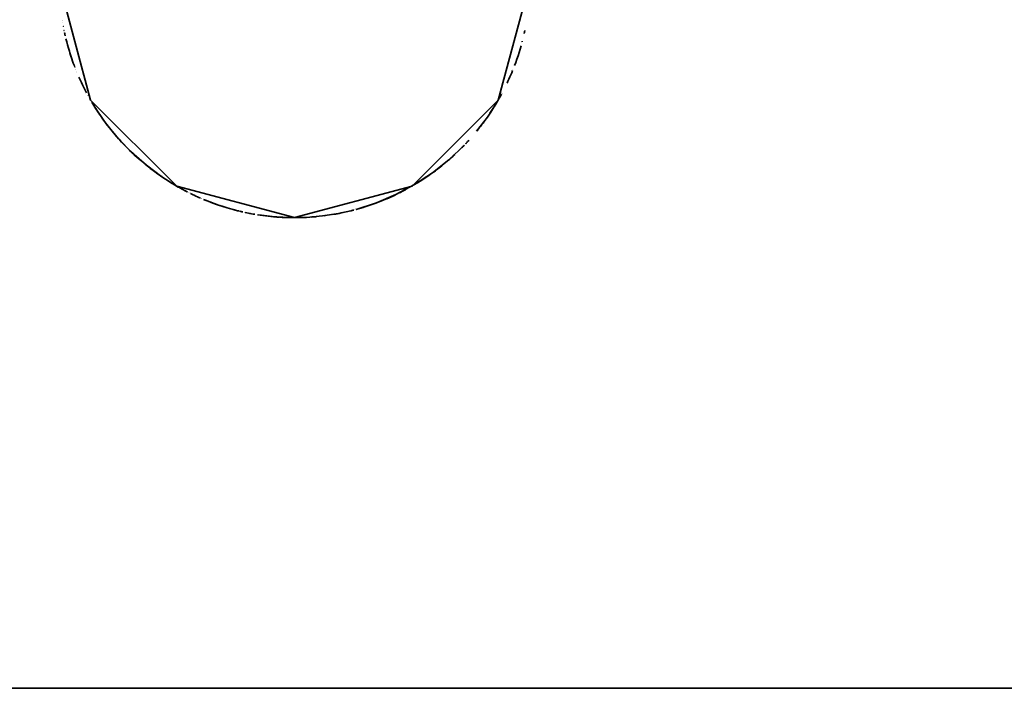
# Model space of a CAD drawing. Header units: millimetres. Extents: x 0 to 420, y 0 to 297.
# Tile 4 of 20: x 129.9 to 132.51, y 170 to 171.78. Entities that reach past the tile are written whole.
import ezdxf

# ---------------------------------------------------------------- set-up
doc = ezdxf.new("R2010")
doc.units = ezdxf.units.MM
doc.layers.add('OUTLINE', color=7, linetype='Continuous', lineweight=35, true_color=0x141414)

msp = doc.modelspace()

# ---------------------------------------------------------------- linework, layer by layer
at = {"layer": 'OUTLINE'}
for points in [[(130, 171.875), (130.0837, 171.5625), (130.3125, 171.3337), (130.625, 171.25), (130.9375, 171.3337), (131.1663, 171.5625), (131.25, 171.875)], [(130.0081, 171.7749), (130.0081, 171.7749), (130.0081, 171.7749), (130.0081, 171.7749), (130.0081, 171.7749), (130.0081, 171.7749), (130.0081, 171.7749)], [(130.0082, 171.774), (130.0082, 171.774), (130.0082, 171.774), (130.0082, 171.774), (130.0082, 171.774), (130.0082, 171.774), (130.0082, 171.774)], [(130.0091, 171.7688), (130.0091, 171.7688), (130.0091, 171.7688), (130.0091, 171.7688), (130.0091, 171.7688), (130.0091, 171.7688), (130.0091, 171.7688)], [(130.0109, 171.759), (130.0109, 171.759), (130.0109, 171.759), (130.0109, 171.759), (130.0109, 171.759), (130.0109, 171.759), (130.0109, 171.759)], [(130.011, 171.7585), (130.011, 171.7585), (130.011, 171.7585), (130.011, 171.7585), (130.011, 171.7584), (130.011, 171.7584), (130.011, 171.7584)], [(130.0111, 171.7578), (130.0111, 171.7578), (130.0111, 171.7578), (130.0111, 171.7578), (130.0111, 171.7578), (130.0111, 171.7578), (130.0111, 171.7578)], [(130.0131, 171.7475), (130.0131, 171.7475), (130.0131, 171.7475), (130.0131, 171.7475), (130.0132, 171.7475), (130.0132, 171.7474), (130.0132, 171.7474)], [(130.0146, 171.7408), (130.0149, 171.7395), (130.0151, 171.7383), (130.0154, 171.737), (130.0157, 171.7358), (130.016, 171.7345), (130.0163, 171.7333)], [(130.0146, 171.7406), (130.0146, 171.7406), (130.0146, 171.7405), (130.0147, 171.7404), (130.0147, 171.7404), (130.0147, 171.7403), (130.0147, 171.7403)], [(130.0147, 171.7402), (130.0147, 171.7402), (130.0147, 171.7402), (130.0147, 171.7402), (130.0147, 171.7402), (130.0147, 171.7402), (130.0147, 171.7402)], [(131.235, 171.739), (131.2353, 171.7404), (131.2356, 171.7418), (131.2359, 171.7432), (131.2362, 171.7446), (131.2365, 171.7459), (131.2368, 171.7473)], [(131.2364, 171.7452), (131.2364, 171.7452), (131.2364, 171.7452), (131.2364, 171.7452), (131.2364, 171.7452), (131.2364, 171.7452), (131.2364, 171.7452)], [(130.0182, 171.7252), (130.0203, 171.7169), (130.0225, 171.7087), (130.0249, 171.7005), (130.0273, 171.6923), (130.0299, 171.6841), (130.0325, 171.676)], [(131.2294, 171.7158), (131.2294, 171.7158), (131.2294, 171.7158), (131.2294, 171.7158), (131.2294, 171.7158), (131.2294, 171.7158), (131.2294, 171.7158)], [(131.2297, 171.7168), (131.2297, 171.717), (131.2297, 171.7171), (131.2298, 171.7173), (131.2298, 171.7175), (131.2299, 171.7176), (131.2299, 171.7178)], [(131.2299, 171.7178), (131.23, 171.718), (131.23, 171.7181), (131.23, 171.7183), (131.2301, 171.7185), (131.2301, 171.7187), (131.2302, 171.7188)], [(130.0278, 171.6907), (130.0278, 171.6907), (130.0278, 171.6907), (130.0278, 171.6907), (130.0278, 171.6907), (130.0278, 171.6907), (130.0278, 171.6907)], [(130.028, 171.69), (130.028, 171.69), (130.028, 171.69), (130.028, 171.69), (130.028, 171.69), (130.028, 171.69), (130.028, 171.69)], [(130.0287, 171.6879), (130.0304, 171.6824), (130.0322, 171.6769), (130.0341, 171.6715), (130.036, 171.666), (130.0379, 171.6606), (130.0399, 171.6552)], [(131.2096, 171.6539), (131.2128, 171.6625), (131.2159, 171.6713), (131.2188, 171.68), (131.2216, 171.6888), (131.2243, 171.6977), (131.2269, 171.7066)], [(130.036, 171.6659), (130.036, 171.6659), (130.036, 171.6659), (130.036, 171.6659), (130.036, 171.6659), (130.036, 171.6659), (130.036, 171.6659)], [(130.0395, 171.6564), (130.0397, 171.6558), (130.0399, 171.6552), (130.0401, 171.6547), (130.0403, 171.6541), (130.0406, 171.6535), (130.0408, 171.653)], [(130.0405, 171.6536), (130.0406, 171.6535), (130.0406, 171.6534), (130.0407, 171.6532), (130.0407, 171.6531), (130.0408, 171.653), (130.0408, 171.6528)], [(130.0408, 171.6529), (130.0408, 171.6529), (130.0408, 171.6529), (130.0408, 171.6529), (130.0408, 171.6529), (130.0408, 171.6529), (130.0408, 171.6529)], [(130.0418, 171.6502), (130.0418, 171.6502), (130.0418, 171.6502), (130.0418, 171.6502), (130.0419, 171.6501), (130.0419, 171.6501), (130.0419, 171.6501)], [(130.0419, 171.6501), (130.0419, 171.6501), (130.0419, 171.6501), (130.0419, 171.6501), (130.0419, 171.6501), (130.0419, 171.6501), (130.0419, 171.6501)], [(130.0441, 171.6444), (130.0441, 171.6444), (130.0441, 171.6444), (130.0441, 171.6444), (130.0441, 171.6444), (130.0441, 171.6444), (130.0441, 171.6444)], [(130.0444, 171.6437), (130.0444, 171.6437), (130.0444, 171.6437), (130.0444, 171.6437), (130.0444, 171.6437), (130.0444, 171.6437), (130.0444, 171.6437)], [(130.047, 171.6372), (130.047, 171.6372), (130.047, 171.6372), (130.047, 171.6372), (130.047, 171.6372), (130.047, 171.6372), (130.047, 171.6372)], [(130.0476, 171.6358), (130.0476, 171.6358), (130.0476, 171.6358), (130.0476, 171.6358), (130.0476, 171.6358), (130.0476, 171.6358), (130.0476, 171.6358)], [(131.1896, 171.6069), (131.1922, 171.6124), (131.1947, 171.618), (131.1972, 171.6236), (131.1996, 171.6292), (131.202, 171.6349), (131.2044, 171.6405)], [(131.2054, 171.6432), (131.2054, 171.6432), (131.2054, 171.6432), (131.2054, 171.6432), (131.2054, 171.6432), (131.2054, 171.6432), (131.2054, 171.6432)], [(130.0529, 171.6233), (130.0561, 171.6163), (130.0593, 171.6093), (130.0626, 171.6024), (130.066, 171.5956), (130.0694, 171.5887), (130.073, 171.5819)], [(131.1978, 171.6249), (131.1978, 171.6249), (131.1978, 171.6249), (131.1978, 171.6249), (131.1978, 171.6249), (131.1978, 171.6249), (131.1978, 171.6249)], [(131.1978, 171.6249), (131.1978, 171.6249), (131.1978, 171.6249), (131.1978, 171.6249), (131.1978, 171.6249), (131.1978, 171.6249), (131.1978, 171.6249)], [(131.1983, 171.6261), (131.1983, 171.6261), (131.1983, 171.6261), (131.1983, 171.6261), (131.1983, 171.6261), (131.1983, 171.6261), (131.1983, 171.6261)], [(130.0764, 171.5755), (130.0765, 171.5754), (130.0765, 171.5753), (130.0766, 171.5752), (130.0767, 171.5751), (130.0767, 171.575), (130.0768, 171.5749)], [(130.0768, 171.5749), (130.0768, 171.5749), (130.0768, 171.5749), (130.0768, 171.5749), (130.0768, 171.5749), (130.0768, 171.5749), (130.0768, 171.5749)], [(130.0771, 171.5743), (130.0771, 171.5743), (130.0771, 171.5743), (130.0771, 171.5743), (130.0771, 171.5743), (130.0771, 171.5743), (130.0771, 171.5743)], [(130.0791, 171.5706), (130.0791, 171.5706), (130.0791, 171.5706), (130.0791, 171.5706), (130.0791, 171.5706), (130.0791, 171.5706), (130.0791, 171.5706)], [(130.0802, 171.5687), (130.0802, 171.5687), (130.0802, 171.5687), (130.0802, 171.5687), (130.0802, 171.5687), (130.0802, 171.5687), (130.0802, 171.5687)], [(130.0834, 171.5631), (130.0834, 171.5631), (130.0834, 171.5631), (130.0834, 171.5631), (130.0834, 171.5631), (130.0834, 171.5631), (130.0834, 171.5631)], [(130.0841, 171.5619), (130.0841, 171.5619), (130.0841, 171.5619), (130.0841, 171.5619), (130.0841, 171.5619), (130.0841, 171.5619), (130.0841, 171.5619)], [(130.0873, 171.5565), (130.0898, 171.5522), (130.0923, 171.548), (130.0949, 171.5438), (130.0976, 171.5397), (130.1002, 171.5355), (130.1029, 171.5314)], [(130.0873, 171.5564), (130.0873, 171.5564), (130.0873, 171.5564), (130.0873, 171.5564), (130.0873, 171.5564), (130.0873, 171.5564), (130.0873, 171.5564)], [(131.1088, 171.4794), (131.1187, 171.4917), (131.1283, 171.5044), (131.1375, 171.5172), (131.1464, 171.5304), (131.155, 171.5437), (131.1632, 171.5572)], [(131.1444, 171.5273), (131.1495, 171.5352), (131.1546, 171.5431), (131.1595, 171.5511), (131.1644, 171.5592), (131.1691, 171.5674), (131.1736, 171.5756)], [(131.1556, 171.5447), (131.159, 171.5502), (131.1623, 171.5558), (131.1656, 171.5614), (131.1688, 171.567), (131.172, 171.5726), (131.1751, 171.5783)], [(131.1644, 171.5592), (131.1644, 171.5592), (131.1644, 171.5592), (131.1644, 171.5592), (131.1644, 171.5592), (131.1644, 171.5592), (131.1644, 171.5592)], [(131.1675, 171.5647), (131.1675, 171.5647), (131.1675, 171.5647), (131.1675, 171.5647), (131.1675, 171.5647), (131.1675, 171.5647), (131.1675, 171.5647)], [(131.1763, 171.5805), (131.1763, 171.5806), (131.1763, 171.5806), (131.1764, 171.5807), (131.1764, 171.5808), (131.1765, 171.5809), (131.1765, 171.5809)], [(130.0896, 171.5525), (130.0896, 171.5525), (130.0896, 171.5525), (130.0896, 171.5525), (130.0896, 171.5525), (130.0896, 171.5525), (130.0896, 171.5525)], [(130.092, 171.5486), (130.092, 171.5486), (130.092, 171.5486), (130.092, 171.5486), (130.092, 171.5486), (130.092, 171.5486), (130.092, 171.5486)], [(130.0937, 171.5458), (130.0937, 171.5458), (130.0937, 171.5458), (130.0937, 171.5458), (130.0937, 171.5458), (130.0937, 171.5458), (130.0937, 171.5458)], [(130.0959, 171.5424), (130.0959, 171.5424), (130.0959, 171.5424), (130.0959, 171.5424), (130.0959, 171.5424), (130.0959, 171.5424), (130.0959, 171.5424)], [(130.0961, 171.542), (130.0961, 171.542), (130.0961, 171.542), (130.0961, 171.542), (130.0961, 171.542), (130.0961, 171.542), (130.0961, 171.542)], [(130.0963, 171.5418), (130.1254, 171.4995), (130.1578, 171.4598), (130.1934, 171.4229), (130.232, 171.3891), (130.2731, 171.3585), (130.3167, 171.3313)], [(130.1007, 171.5348), (130.1018, 171.533), (130.103, 171.5313), (130.1042, 171.5295), (130.1053, 171.5278), (130.1065, 171.526), (130.1077, 171.5243)], [(130.1035, 171.5305), (130.11, 171.521), (130.1166, 171.5115), (130.1234, 171.5021), (130.1304, 171.4929), (130.1376, 171.4838), (130.1449, 171.4749)], [(130.1078, 171.5241), (130.1078, 171.5241), (130.1078, 171.5241), (130.1078, 171.5241), (130.1078, 171.5241), (130.1078, 171.5241), (130.1078, 171.5241)], [(130.1111, 171.5194), (130.1111, 171.5193), (130.1112, 171.5192), (130.1113, 171.5191), (130.1113, 171.5189), (130.1114, 171.5188), (130.1115, 171.5187)], [(130.1115, 171.5187), (130.1115, 171.5187), (130.1115, 171.5187), (130.1115, 171.5187), (130.1115, 171.5187), (130.1115, 171.5187), (130.1115, 171.5187)], [(130.1139, 171.5153), (130.1139, 171.5153), (130.1139, 171.5153), (130.1139, 171.5153), (130.1139, 171.5153), (130.1139, 171.5153), (130.1139, 171.5153)], [(130.1178, 171.5097), (130.1179, 171.5097), (130.118, 171.5096), (130.118, 171.5095), (130.1181, 171.5094), (130.1182, 171.5093), (130.1182, 171.5092)], [(130.1182, 171.5092), (130.1182, 171.5092), (130.1182, 171.5092), (130.1182, 171.5092), (130.1182, 171.5092), (130.1182, 171.5092), (130.1182, 171.5092)], [(130.1207, 171.5059), (130.1207, 171.5059), (130.1207, 171.5059), (130.1207, 171.5059), (130.1207, 171.5059), (130.1207, 171.5059), (130.1207, 171.5059)], [(131.1102, 171.481), (131.1134, 171.485), (131.1166, 171.4891), (131.1198, 171.4932), (131.123, 171.4973), (131.1261, 171.5014), (131.1292, 171.5056)], [(130.1247, 171.5004), (130.1248, 171.5003), (130.1248, 171.5002), (130.1249, 171.5001), (130.125, 171.5), (130.1251, 171.4999), (130.1251, 171.4998)], [(131.1248, 171.4997), (131.1248, 171.4997), (131.1248, 171.4997), (131.1248, 171.4997), (131.1248, 171.4997), (131.1248, 171.4997), (131.1248, 171.4997)], [(130.1453, 171.4744), (130.1453, 171.4744), (130.1453, 171.4744), (130.1453, 171.4744), (130.1453, 171.4744), (130.1453, 171.4744), (130.1453, 171.4744)], [(130.1461, 171.4735), (130.1526, 171.4658), (130.1592, 171.4583), (130.1659, 171.4509), (130.1728, 171.4435), (130.1798, 171.4363), (130.1869, 171.4292)], [(130.151, 171.4676), (130.151, 171.4676), (130.151, 171.4676), (130.151, 171.4676), (130.151, 171.4676), (130.151, 171.4676), (130.151, 171.4676)], [(130.1523, 171.4661), (130.1523, 171.4661), (130.1523, 171.4661), (130.1523, 171.4661), (130.1523, 171.4661), (130.1523, 171.4661), (130.1523, 171.4661)], [(130.1634, 171.4537), (130.1634, 171.4537), (130.1634, 171.4537), (130.1634, 171.4537), (130.1634, 171.4537), (130.1634, 171.4537), (130.1634, 171.4537)], [(130.1647, 171.4522), (130.1647, 171.4522), (130.1647, 171.4522), (130.1647, 171.4522), (130.1647, 171.4522), (130.1647, 171.4522), (130.1647, 171.4522)], [(130.166, 171.4508), (130.166, 171.4508), (130.166, 171.4508), (130.166, 171.4508), (130.166, 171.4508), (130.166, 171.4508), (130.166, 171.4508)], [(131.0818, 171.4484), (131.0829, 171.4496), (131.084, 171.4508), (131.0851, 171.4519), (131.0861, 171.4531), (131.0872, 171.4543), (131.0883, 171.4555)], [(130.1674, 171.4493), (130.1674, 171.4493), (130.1674, 171.4493), (130.1674, 171.4493), (130.1674, 171.4493), (130.1674, 171.4493), (130.1674, 171.4493)], [(130.1687, 171.4479), (130.1687, 171.4479), (130.1687, 171.4479), (130.1687, 171.4479), (130.1687, 171.4479), (130.1687, 171.4479), (130.1687, 171.4479)], [(130.17, 171.4465), (130.1702, 171.4463), (130.1704, 171.4461), (130.1706, 171.4459), (130.1708, 171.4457), (130.171, 171.4455), (130.1712, 171.4453)], [(130.1864, 171.4297), (130.1914, 171.4249), (130.1964, 171.4201), (130.2015, 171.4153), (130.2066, 171.4107), (130.2118, 171.406), (130.2171, 171.4015)], [(130.7892, 171.2719), (130.8428, 171.2892), (130.8946, 171.3112), (130.9443, 171.3377), (130.9914, 171.3687), (131.0355, 171.4037), (131.0763, 171.4426)], [(131.0694, 171.4356), (131.0705, 171.4367), (131.0716, 171.4378), (131.0727, 171.4389), (131.0738, 171.44), (131.0748, 171.4411), (131.0759, 171.4422)], [(131.08, 171.4465), (131.0804, 171.447), (131.0809, 171.4474), (131.0813, 171.4479), (131.0818, 171.4484), (131.0822, 171.4489), (131.0826, 171.4493)], [(131.0812, 171.4478), (131.0812, 171.4478), (131.0812, 171.4478), (131.0812, 171.4478), (131.0812, 171.4478), (131.0812, 171.4478), (131.0812, 171.4478)], [(130.1986, 171.418), (130.1987, 171.4179), (130.1988, 171.4178), (130.1989, 171.4177), (130.199, 171.4176), (130.1991, 171.4175), (130.1992, 171.4175)], [(130.1994, 171.4173), (130.1994, 171.4173), (130.1994, 171.4173), (130.1994, 171.4173), (130.1994, 171.4173), (130.1994, 171.4173), (130.1994, 171.4173)], [(130.2009, 171.4159), (130.2009, 171.4159), (130.2009, 171.4159), (130.2009, 171.4159), (130.2009, 171.4159), (130.2009, 171.4159), (130.2009, 171.4159)], [(131.0306, 171.3995), (131.0341, 171.4025), (131.0376, 171.4056), (131.0411, 171.4086), (131.0445, 171.4117), (131.0479, 171.4148), (131.0513, 171.418)], [(130.2275, 171.3927), (130.2275, 171.3927), (130.2275, 171.3927), (130.2275, 171.3927), (130.2275, 171.3927), (130.2275, 171.3927), (130.2275, 171.3927)], [(130.2281, 171.3922), (130.2281, 171.3922), (130.2281, 171.3922), (130.2281, 171.3922), (130.2281, 171.3922), (130.2281, 171.3922), (130.2281, 171.3922)], [(130.2288, 171.3916), (130.2288, 171.3916), (130.2288, 171.3916), (130.2288, 171.3916), (130.2288, 171.3916), (130.2288, 171.3916), (130.2288, 171.3916)], [(130.2294, 171.3912), (130.2294, 171.3912), (130.2294, 171.3912), (130.2294, 171.3912), (130.2294, 171.3912), (130.2294, 171.3912), (130.2294, 171.3912)], [(130.2297, 171.3909), (130.2339, 171.3875), (130.238, 171.3842), (130.2422, 171.381), (130.2464, 171.3777), (130.2506, 171.3745), (130.2549, 171.3714)], [(130.2347, 171.3869), (130.2347, 171.3869), (130.2347, 171.3869), (130.2347, 171.3869), (130.2347, 171.3869), (130.2347, 171.3869), (130.2347, 171.3869)], [(130.2358, 171.386), (130.2358, 171.386), (130.2358, 171.386), (130.2358, 171.386), (130.2358, 171.386), (130.2358, 171.386), (130.2358, 171.386)], [(130.2394, 171.3831), (130.2395, 171.383), (130.2396, 171.383), (130.2397, 171.3829), (130.2398, 171.3828), (130.2399, 171.3827), (130.24, 171.3827)], [(130.24, 171.3827), (130.24, 171.3827), (130.24, 171.3827), (130.24, 171.3827), (130.24, 171.3826), (130.24, 171.3826), (130.24, 171.3826)], [(130.9959, 171.3719), (130.9993, 171.3745), (131.0027, 171.377), (131.0061, 171.3796), (131.0095, 171.3823), (131.0128, 171.3849), (131.0162, 171.3875)], [(130.2556, 171.3709), (130.2584, 171.3688), (130.2612, 171.3668), (130.264, 171.3648), (130.2668, 171.3628), (130.2697, 171.3608), (130.2725, 171.3589)], [(130.2567, 171.3701), (130.2579, 171.3691), (130.2592, 171.3682), (130.2605, 171.3673), (130.2618, 171.3663), (130.2631, 171.3654), (130.2644, 171.3645)], [(130.2646, 171.3644), (130.2646, 171.3644), (130.2646, 171.3644), (130.2646, 171.3644), (130.2646, 171.3644), (130.2646, 171.3644), (130.2646, 171.3644)], [(130.2749, 171.3572), (130.2749, 171.3572), (130.2749, 171.3572), (130.2749, 171.3572), (130.2749, 171.3572), (130.2749, 171.3572), (130.2749, 171.3572)], [(130.2752, 171.357), (130.2752, 171.357), (130.2753, 171.357), (130.2753, 171.357), (130.2753, 171.357), (130.2753, 171.357), (130.2753, 171.357)], [(130.2758, 171.3566), (130.2758, 171.3566), (130.2758, 171.3566), (130.2758, 171.3566), (130.2758, 171.3566), (130.2758, 171.3566), (130.2758, 171.3566)], [(130.2764, 171.3562), (130.2764, 171.3562), (130.2764, 171.3562), (130.2764, 171.3562), (130.2764, 171.3562), (130.2764, 171.3562), (130.2764, 171.3562)], [(130.277, 171.3558), (130.2824, 171.3523), (130.2878, 171.3488), (130.2933, 171.3453), (130.2988, 171.3419), (130.3043, 171.3386), (130.3098, 171.3353)], [(130.2829, 171.352), (130.2829, 171.352), (130.2829, 171.352), (130.2829, 171.352), (130.2829, 171.352), (130.2829, 171.352), (130.2829, 171.352)], [(130.284, 171.3512), (130.284, 171.3512), (130.284, 171.3512), (130.284, 171.3512), (130.284, 171.3512), (130.284, 171.3512), (130.284, 171.3512)], [(130.2882, 171.3485), (130.2882, 171.3485), (130.2882, 171.3485), (130.2882, 171.3485), (130.2882, 171.3485), (130.2882, 171.3485), (130.2882, 171.3485)], [(130.29, 171.3473), (130.29, 171.3473), (130.29, 171.3473), (130.29, 171.3473), (130.29, 171.3473), (130.29, 171.3473), (130.29, 171.3473)], [(130.2912, 171.3466), (130.2912, 171.3466), (130.2912, 171.3466), (130.2912, 171.3466), (130.2912, 171.3466), (130.2912, 171.3466), (130.2912, 171.3466)], [(130.2913, 171.3465), (130.2913, 171.3465), (130.2913, 171.3465), (130.2913, 171.3465), (130.2913, 171.3465), (130.2913, 171.3465), (130.2913, 171.3465)], [(130.2919, 171.3462), (130.2919, 171.3462), (130.2919, 171.3462), (130.2919, 171.3462), (130.2919, 171.3462), (130.2919, 171.3462), (130.2919, 171.3462)], [(130.9533, 171.3432), (130.9586, 171.3465), (130.9638, 171.3498), (130.9691, 171.3532), (130.9743, 171.3567), (130.9794, 171.3602), (130.9845, 171.3638)], [(130.3152, 171.3322), (130.3155, 171.332), (130.3158, 171.3318), (130.3161, 171.3317), (130.3164, 171.3315), (130.3167, 171.3313), (130.317, 171.3312)], [(130.317, 171.3311), (130.317, 171.3311), (130.317, 171.3311), (130.317, 171.3311), (130.317, 171.3311), (130.317, 171.3311), (130.317, 171.3311)], [(130.3194, 171.3298), (130.3194, 171.3298), (130.3195, 171.3298), (130.3195, 171.3298), (130.3195, 171.3297), (130.3195, 171.3297), (130.3196, 171.3297)], [(130.3196, 171.3297), (130.3196, 171.3297), (130.3196, 171.3297), (130.3196, 171.3297), (130.3196, 171.3297), (130.3196, 171.3297), (130.3196, 171.3297)], [(130.32, 171.3295), (130.3208, 171.3291), (130.3215, 171.3286), (130.3222, 171.3282), (130.323, 171.3278), (130.3237, 171.3274), (130.3245, 171.327)], [(130.3208, 171.329), (130.3239, 171.3273), (130.3271, 171.3256), (130.3302, 171.3239), (130.3334, 171.3222), (130.3366, 171.3205), (130.3397, 171.3189)], [(130.3245, 171.327), (130.3245, 171.327), (130.3246, 171.327), (130.3246, 171.327), (130.3246, 171.327), (130.3246, 171.327), (130.3246, 171.327)], [(130.3249, 171.3267), (130.3276, 171.3253), (130.3302, 171.3239), (130.3329, 171.3225), (130.3356, 171.3211), (130.3382, 171.3197), (130.3409, 171.3183)], [(130.326, 171.3261), (130.326, 171.3261), (130.326, 171.3261), (130.326, 171.3261), (130.326, 171.3261), (130.326, 171.3261), (130.326, 171.3261)], [(130.3303, 171.3238), (130.3303, 171.3238), (130.3303, 171.3238), (130.3303, 171.3238), (130.3303, 171.3238), (130.3303, 171.3238), (130.3303, 171.3238)], [(130.9041, 171.3158), (130.9069, 171.3172), (130.9096, 171.3186), (130.9123, 171.32), (130.915, 171.3214), (130.9177, 171.3228), (130.9205, 171.3242)], [(130.9259, 171.3272), (130.9259, 171.3272), (130.9259, 171.3272), (130.9259, 171.3272), (130.9259, 171.3272), (130.9259, 171.3272), (130.9259, 171.3272)], [(130.9264, 171.3275), (130.9264, 171.3275), (130.9264, 171.3275), (130.9264, 171.3275), (130.9264, 171.3275), (130.9264, 171.3275), (130.9264, 171.3275)], [(130.9279, 171.3283), (130.9279, 171.3283), (130.9279, 171.3283), (130.9279, 171.3283), (130.9279, 171.3283), (130.9279, 171.3283), (130.9279, 171.3283)], [(130.9503, 171.3413), (130.9513, 171.3419), (130.9523, 171.3425), (130.9533, 171.3431), (130.9542, 171.3437), (130.9552, 171.3444), (130.9562, 171.345)], [(130.3424, 171.3175), (130.3424, 171.3175), (130.3424, 171.3175), (130.3424, 171.3175), (130.3424, 171.3175), (130.3424, 171.3175), (130.3424, 171.3175)], [(130.343, 171.3173), (130.343, 171.3173), (130.343, 171.3173), (130.343, 171.3173), (130.343, 171.3173), (130.343, 171.3173), (130.343, 171.3173)], [(130.3435, 171.317), (130.3435, 171.317), (130.3435, 171.317), (130.3435, 171.317), (130.3435, 171.317), (130.3435, 171.317), (130.3435, 171.317)], [(130.3454, 171.316), (130.3454, 171.316), (130.3454, 171.316), (130.3454, 171.316), (130.3454, 171.316), (130.3454, 171.316), (130.3454, 171.316)], [(130.347, 171.3152), (130.347, 171.3152), (130.347, 171.3152), (130.347, 171.3152), (130.347, 171.3152), (130.347, 171.3152), (130.347, 171.3152)], [(130.3488, 171.3143), (130.3488, 171.3143), (130.3488, 171.3143), (130.3488, 171.3143), (130.3488, 171.3143), (130.3488, 171.3143), (130.3488, 171.3143)], [(130.3493, 171.3141), (130.3499, 171.3138), (130.3504, 171.3136), (130.3509, 171.3133), (130.3515, 171.313), (130.352, 171.3128), (130.3525, 171.3125)], [(130.3505, 171.3135), (130.3547, 171.3115), (130.3589, 171.3095), (130.3631, 171.3075), (130.3673, 171.3056), (130.3715, 171.3037), (130.3758, 171.3018)], [(130.3526, 171.3125), (130.3526, 171.3125), (130.3526, 171.3125), (130.3526, 171.3125), (130.3526, 171.3125), (130.3526, 171.3125), (130.3526, 171.3125)], [(130.3554, 171.3111), (130.3554, 171.3111), (130.3554, 171.3111), (130.3554, 171.3111), (130.3554, 171.3111), (130.3554, 171.3111), (130.3554, 171.3111)], [(130.3554, 171.3111), (130.3555, 171.3111), (130.3557, 171.311), (130.3558, 171.3109), (130.3559, 171.3109), (130.3561, 171.3108), (130.3562, 171.3108)], [(130.3555, 171.3111), (130.3555, 171.3111), (130.3555, 171.3111), (130.3555, 171.3111), (130.3555, 171.3111), (130.3555, 171.3111), (130.3555, 171.3111)], [(130.3563, 171.3107), (130.3563, 171.3107), (130.3563, 171.3107), (130.3563, 171.3107), (130.3563, 171.3107), (130.3563, 171.3107), (130.3563, 171.3107)], [(130.3563, 171.3107), (130.3563, 171.3107), (130.3563, 171.3107), (130.3563, 171.3107), (130.3563, 171.3107), (130.3563, 171.3107), (130.3563, 171.3107)], [(130.3567, 171.3105), (130.3567, 171.3105), (130.3567, 171.3105), (130.3567, 171.3105), (130.3567, 171.3105), (130.3567, 171.3105), (130.3567, 171.3105)], [(130.3609, 171.3085), (130.3609, 171.3085), (130.3609, 171.3085), (130.3609, 171.3085), (130.3609, 171.3085), (130.3609, 171.3085), (130.3609, 171.3085)], [(130.3614, 171.3083), (130.3614, 171.3083), (130.3614, 171.3083), (130.3614, 171.3083), (130.3614, 171.3083), (130.3614, 171.3083), (130.3614, 171.3083)], [(130.3624, 171.3078), (130.3624, 171.3078), (130.3624, 171.3078), (130.3624, 171.3078), (130.3624, 171.3078), (130.3624, 171.3078), (130.3624, 171.3078)], [(130.3791, 171.3004), (130.3791, 171.3004), (130.3791, 171.3004), (130.3791, 171.3004), (130.3791, 171.3004), (130.3791, 171.3004), (130.3792, 171.3004)], [(130.3834, 171.2986), (130.3957, 171.2936), (130.4082, 171.2888), (130.4208, 171.2843), (130.4335, 171.2801), (130.4462, 171.2761), (130.4591, 171.2724)], [(130.3844, 171.2982), (130.3845, 171.2981), (130.3845, 171.2981), (130.3846, 171.2981), (130.3847, 171.298), (130.3848, 171.298), (130.3848, 171.298)], [(130.3867, 171.2972), (130.387, 171.2971), (130.3873, 171.2969), (130.3877, 171.2968), (130.388, 171.2967), (130.3883, 171.2966), (130.3886, 171.2964)], [(130.3886, 171.2964), (130.3886, 171.2964), (130.3886, 171.2964), (130.3886, 171.2964), (130.3886, 171.2964), (130.3886, 171.2964), (130.3886, 171.2964)], [(130.3886, 171.2964), (130.4001, 171.2919), (130.4117, 171.2875), (130.4233, 171.2834), (130.435, 171.2796), (130.4468, 171.2759), (130.4587, 171.2725)], [(130.39, 171.2959), (130.39, 171.2959), (130.39, 171.2959), (130.39, 171.2959), (130.39, 171.2959), (130.39, 171.2959), (130.39, 171.2959)], [(130.7883, 171.2717), (130.8016, 171.2755), (130.8149, 171.2795), (130.8281, 171.2839), (130.8412, 171.2886), (130.8541, 171.2935), (130.867, 171.2987)], [(130.867, 171.2988), (130.868, 171.2992), (130.869, 171.2996), (130.87, 171.3), (130.8709, 171.3004), (130.8719, 171.3008), (130.8729, 171.3013)], [(130.8706, 171.3003), (130.8746, 171.302), (130.8787, 171.3038), (130.8827, 171.3056), (130.8867, 171.3074), (130.8907, 171.3093), (130.8947, 171.3112)], [(130.8843, 171.3063), (130.8843, 171.3063), (130.8843, 171.3063), (130.8843, 171.3063), (130.8843, 171.3063), (130.8843, 171.3063), (130.8843, 171.3063)], [(130.4587, 171.2725), (130.4587, 171.2725), (130.4587, 171.2725), (130.4587, 171.2725), (130.4587, 171.2725), (130.4587, 171.2725), (130.4587, 171.2725)], [(130.4596, 171.2723), (130.4596, 171.2723), (130.4596, 171.2723), (130.4596, 171.2723), (130.4596, 171.2723), (130.4596, 171.2723), (130.4596, 171.2723)], [(130.4599, 171.2722), (130.4627, 171.2714), (130.4656, 171.2707), (130.4684, 171.2699), (130.4713, 171.2692), (130.4742, 171.2685), (130.477, 171.2678)], [(130.4639, 171.2711), (130.4643, 171.271), (130.4647, 171.2709), (130.4651, 171.2708), (130.4655, 171.2707), (130.4659, 171.2706), (130.4663, 171.2705)], [(130.4651, 171.2708), (130.4651, 171.2708), (130.4651, 171.2708), (130.4651, 171.2708), (130.4651, 171.2708), (130.4651, 171.2708), (130.4651, 171.2708)], [(130.4656, 171.2707), (130.4661, 171.2705), (130.4665, 171.2704), (130.467, 171.2703), (130.4675, 171.2702), (130.4679, 171.2701), (130.4684, 171.2699)], [(130.4776, 171.2676), (130.4776, 171.2676), (130.4776, 171.2676), (130.4776, 171.2676), (130.4776, 171.2676), (130.4776, 171.2676), (130.4776, 171.2676)], [(130.4787, 171.2674), (130.4787, 171.2674), (130.4787, 171.2674), (130.4787, 171.2674), (130.4787, 171.2674), (130.4787, 171.2674), (130.4787, 171.2674)], [(130.5305, 171.2572), (130.5727, 171.2522), (130.6151, 171.2501), (130.6575, 171.2508), (130.6998, 171.2545), (130.7417, 171.261), (130.7831, 171.2703)], [(130.7749, 171.2682), (130.7761, 171.2685), (130.7773, 171.2689), (130.7786, 171.2692), (130.7798, 171.2695), (130.781, 171.2698), (130.7822, 171.2701)], [(130.7833, 171.2704), (130.7833, 171.2704), (130.7833, 171.2704), (130.7833, 171.2704), (130.7833, 171.2704), (130.7833, 171.2704), (130.7833, 171.2704)], [(130.7842, 171.2706), (130.7842, 171.2706), (130.7842, 171.2706), (130.7842, 171.2706), (130.7842, 171.2706), (130.7842, 171.2706), (130.7842, 171.2706)], [(130.7886, 171.2718), (130.7886, 171.2718), (130.7886, 171.2718), (130.7886, 171.2718), (130.7886, 171.2718), (130.7886, 171.2718), (130.7886, 171.2718)], [(130.7887, 171.2718), (130.7887, 171.2718), (130.7887, 171.2718), (130.7887, 171.2718), (130.7887, 171.2718), (130.7887, 171.2718), (130.7887, 171.2718)], [(130.7913, 171.2725), (130.7913, 171.2725), (130.7913, 171.2725), (130.7913, 171.2725), (130.7913, 171.2725), (130.7913, 171.2725), (130.7913, 171.2725)], [(130.7917, 171.2726), (130.7917, 171.2726), (130.7917, 171.2726), (130.7918, 171.2727), (130.7918, 171.2727), (130.7918, 171.2727), (130.7918, 171.2727)], [(130.7918, 171.2727), (130.7918, 171.2727), (130.7918, 171.2727), (130.7918, 171.2727), (130.7918, 171.2727), (130.7918, 171.2727), (130.7918, 171.2727)], [(130.7924, 171.2728), (130.7924, 171.2728), (130.7924, 171.2728), (130.7924, 171.2728), (130.7924, 171.2728), (130.7924, 171.2728), (130.7924, 171.2728)], [(130.7939, 171.2733), (130.7939, 171.2733), (130.7939, 171.2733), (130.794, 171.2733), (130.794, 171.2733), (130.794, 171.2733), (130.794, 171.2733)], [(130.7972, 171.2742), (130.7972, 171.2742), (130.7972, 171.2742), (130.7972, 171.2742), (130.7972, 171.2742), (130.7972, 171.2742), (130.7972, 171.2742)], [(130.8043, 171.2763), (130.8043, 171.2763), (130.8043, 171.2763), (130.8043, 171.2763), (130.8043, 171.2763), (130.8043, 171.2763), (130.8043, 171.2763)], [(130.8077, 171.2773), (130.8078, 171.2773), (130.8079, 171.2774), (130.8079, 171.2774), (130.808, 171.2774), (130.8081, 171.2774), (130.8082, 171.2774)], [(130.8082, 171.2775), (130.8082, 171.2775), (130.8082, 171.2775), (130.8082, 171.2775), (130.8082, 171.2775), (130.8082, 171.2775), (130.8082, 171.2775)], [(130.4792, 171.2672), (130.4807, 171.2669), (130.4822, 171.2665), (130.4837, 171.2662), (130.4852, 171.2658), (130.4867, 171.2655), (130.4882, 171.2652)], [(130.4793, 171.2672), (130.4793, 171.2672), (130.4793, 171.2672), (130.4793, 171.2672), (130.4793, 171.2672), (130.4793, 171.2672), (130.4793, 171.2672)], [(130.4807, 171.2669), (130.4816, 171.2667), (130.4825, 171.2665), (130.4835, 171.2662), (130.4844, 171.266), (130.4853, 171.2658), (130.4862, 171.2656)], [(130.4912, 171.2645), (130.4912, 171.2645), (130.4912, 171.2645), (130.4912, 171.2645), (130.4912, 171.2645), (130.4912, 171.2645), (130.4912, 171.2645)], [(130.4916, 171.2644), (130.4916, 171.2644), (130.4916, 171.2644), (130.4916, 171.2644), (130.4916, 171.2644), (130.4916, 171.2644), (130.4916, 171.2644)], [(130.4924, 171.2642), (130.4924, 171.2642), (130.4924, 171.2642), (130.4924, 171.2642), (130.4924, 171.2642), (130.4924, 171.2642), (130.4924, 171.2642)], [(130.4924, 171.2642), (130.4924, 171.2642), (130.4924, 171.2642), (130.4924, 171.2642), (130.4924, 171.2642), (130.4924, 171.2642), (130.4924, 171.2642)], [(130.4931, 171.2641), (130.4931, 171.2641), (130.4931, 171.2641), (130.4931, 171.2641), (130.4931, 171.2641), (130.4931, 171.2641), (130.4931, 171.2641)], [(130.4944, 171.2638), (130.4986, 171.2629), (130.5028, 171.2621), (130.507, 171.2612), (130.5112, 171.2604), (130.5155, 171.2597), (130.5197, 171.2589)], [(130.4982, 171.263), (130.4982, 171.263), (130.4982, 171.263), (130.4982, 171.263), (130.4982, 171.263), (130.4982, 171.263), (130.4982, 171.263)], [(130.4989, 171.2629), (130.4989, 171.2629), (130.4989, 171.2629), (130.4989, 171.2629), (130.4989, 171.2629), (130.4989, 171.2629), (130.4989, 171.2629)], [(130.5054, 171.2615), (130.5055, 171.2615), (130.5056, 171.2615), (130.5057, 171.2615), (130.5057, 171.2615), (130.5058, 171.2615), (130.5059, 171.2615)], [(130.5061, 171.2614), (130.5064, 171.2614), (130.5067, 171.2613), (130.507, 171.2612), (130.5074, 171.2612), (130.5077, 171.2611), (130.508, 171.2611)], [(130.5093, 171.2608), (130.5093, 171.2608), (130.5093, 171.2608), (130.5093, 171.2608), (130.5093, 171.2608), (130.5093, 171.2608), (130.5093, 171.2608)], [(130.52, 171.2589), (130.52, 171.2589), (130.52, 171.2589), (130.52, 171.2589), (130.52, 171.2589), (130.52, 171.2589), (130.52, 171.2589)], [(130.5271, 171.2577), (130.5341, 171.2566), (130.5411, 171.2557), (130.5481, 171.2547), (130.5551, 171.2539), (130.5622, 171.2532), (130.5692, 171.2525)], [(130.5703, 171.2524), (130.5725, 171.2522), (130.5747, 171.252), (130.577, 171.2518), (130.5792, 171.2517), (130.5814, 171.2515), (130.5836, 171.2514)], [(130.5746, 171.252), (130.5746, 171.252), (130.5746, 171.252), (130.5746, 171.252), (130.5746, 171.252), (130.5746, 171.252), (130.5746, 171.252)], [(130.5782, 171.2518), (130.5854, 171.2513), (130.5926, 171.2508), (130.5998, 171.2505), (130.607, 171.2503), (130.6142, 171.2501), (130.6214, 171.25)], [(130.5859, 171.2512), (130.5859, 171.2512), (130.5859, 171.2512), (130.5859, 171.2512), (130.5859, 171.2512), (130.5859, 171.2512), (130.5859, 171.2512)], [(130.5895, 171.251), (130.5895, 171.251), (130.5895, 171.251), (130.5895, 171.251), (130.5895, 171.251), (130.5895, 171.251), (130.5895, 171.251)], [(130.5907, 171.2509), (130.5907, 171.2509), (130.5907, 171.2509), (130.5907, 171.2509), (130.5907, 171.2509), (130.5907, 171.2509), (130.5907, 171.2509)], [(130.5919, 171.2509), (130.5919, 171.2509), (130.5919, 171.2509), (130.5919, 171.2509), (130.5919, 171.2509), (130.5919, 171.2509), (130.5919, 171.2509)], [(130.6054, 171.2503), (130.6054, 171.2503), (130.6054, 171.2503), (130.6054, 171.2503), (130.6054, 171.2503), (130.6054, 171.2503), (130.6054, 171.2503)], [(130.6059, 171.2503), (130.6059, 171.2503), (130.6059, 171.2503), (130.6059, 171.2503), (130.6059, 171.2503), (130.6059, 171.2503), (130.6059, 171.2503)], [(130.6288, 171.25), (130.6327, 171.25), (130.6367, 171.2501), (130.6406, 171.2502), (130.6446, 171.2503), (130.6485, 171.2504), (130.6525, 171.2506)], [(130.6383, 171.2501), (130.6383, 171.2501), (130.6383, 171.2501), (130.6383, 171.2501), (130.6383, 171.2501), (130.6383, 171.2501), (130.6383, 171.2501)], [(130.67, 171.2516), (130.6723, 171.2518), (130.6745, 171.252), (130.6768, 171.2521), (130.679, 171.2523), (130.6813, 171.2525), (130.6835, 171.2527)], [(130.6859, 171.253), (130.6859, 171.253), (130.6859, 171.253), (130.6859, 171.253), (130.6859, 171.253), (130.6859, 171.253), (130.6859, 171.253)], [(130.6871, 171.2531), (130.6871, 171.2531), (130.6871, 171.2531), (130.6871, 171.2531), (130.6871, 171.2531), (130.6871, 171.2531), (130.6871, 171.2531)], [(130.6954, 171.254), (130.6954, 171.254), (130.6954, 171.254), (130.6954, 171.254), (130.6954, 171.254), (130.6954, 171.254), (130.6954, 171.254)], [(130.6966, 171.2541), (130.6966, 171.2541), (130.6966, 171.2541), (130.6966, 171.2541), (130.6966, 171.2541), (130.6966, 171.2541), (130.6966, 171.2541)], [(130.6968, 171.2541), (130.6968, 171.2541), (130.6968, 171.2541), (130.6968, 171.2541), (130.6968, 171.2541), (130.6968, 171.2541), (130.6968, 171.2541)], [(130.7061, 171.2553), (130.7061, 171.2553), (130.7062, 171.2553), (130.7062, 171.2553), (130.7062, 171.2553), (130.7063, 171.2553), (130.7063, 171.2553)], [(130.7064, 171.2553), (130.7064, 171.2553), (130.7064, 171.2553), (130.7064, 171.2553), (130.7065, 171.2553), (130.7065, 171.2553), (130.7065, 171.2553)], [(130.7255, 171.2581), (130.7301, 171.2589), (130.7348, 171.2597), (130.7395, 171.2606), (130.7441, 171.2615), (130.7488, 171.2624), (130.7534, 171.2633)], [(130.7581, 171.2643), (130.7581, 171.2643), (130.7581, 171.2643), (130.7581, 171.2643), (130.7581, 171.2643), (130.7581, 171.2643), (130.7581, 171.2643)], [(130.7606, 171.2649), (130.7606, 171.2649), (130.7606, 171.2649), (130.7606, 171.2649), (130.7606, 171.2649), (130.7606, 171.2649), (130.7606, 171.2649)], [(128.125, 170), (135.125, 170)]]:
    msp.add_lwpolyline(points, dxfattribs=at)

doc.saveas('drawing.dxf')
